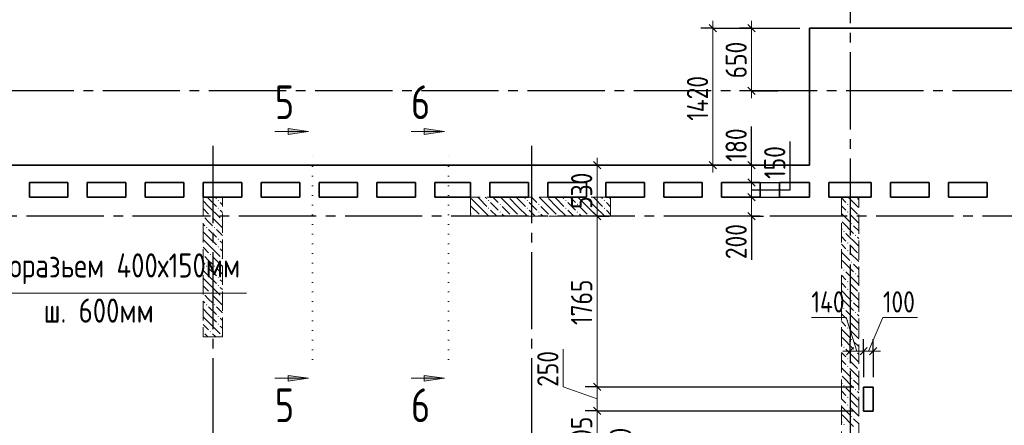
# Model space of a CAD drawing. Header units: millimetres. Extents: x 0 to 61017, y 0 to 42000.
# Tile 13 of 23: x 26240 to 36438, y 32134 to 36337. Entities that reach past the tile are written whole.
import ezdxf

# ---------------------------------------------------------------- set-up
doc = ezdxf.new("R2010")
doc.units = ezdxf.units.MM
for name, pattern in [('______2', [270, 200, -70]), ('______5', [1100, 800, -100, 100, -100]), ('______9', [100, 0, -100])]:
    doc.linetypes.add(name, pattern=pattern)
for name, color, linetype, lineweight in [('Standard', 7, 'Continuous', 25), ('ЖБ Пилон', 180, 'Continuous', 25), ('Оси', 40, '______5', 18), ('Примечания', 7, 'Continuous', 25), ('Размерная выноска', 7, 'Continuous', 13), ('Узлы символ', 7, 'Continuous', 25)]:
    doc.layers.add(name, color=color, linetype=linetype, lineweight=lineweight)
doc.layers.add('ЖБ Перекрытие верхний уровень', color=7, linetype='Continuous', lineweight=25, true_color=0xe0e0ff)
doc.layers.add('ЖБ Стена верхний уровень', color=7, linetype='Continuous', lineweight=25, true_color=0x006e00)
doc.styles.add('GOST 2.304-81', font='txt')
doc.styles.add('ISOCPEUR', font='txt')

msp = doc.modelspace()

# ---------------------------------------------------------------- hatches: boundary and pattern name
at = {"layer": 'ЖБ Пилон', "linetype": 'Continuous', "lineweight": 18, "transparency": 33554687}
for points in [[(28290, 34463), (28297, 34470), (28303, 34463), (28297, 34457)], [(31090, 34463), (31097, 34470), (31103, 34463), (31097, 34457)], [(31300, 34500), (31297, 34497), (31294, 34500)], [(31490, 34463), (31497, 34470), (31503, 34463), (31497, 34457)], [(31700, 34500), (31697, 34497), (31694, 34500)], [(31890, 34463), (31897, 34470), (31903, 34463), (31897, 34457)], [(32100, 34500), (32097, 34497), (32094, 34500)], [(32290, 34463), (32297, 34470), (32303, 34463), (32297, 34457)], [(28290, 34383), (28297, 34390), (28303, 34383), (28297, 34377)], [(31090, 34383), (31097, 34390), (31103, 34383), (31097, 34377)], [(31210, 34423), (31217, 34430), (31223, 34423), (31217, 34417)], [(31490, 34383), (31497, 34390), (31503, 34383), (31497, 34377)], [(31610, 34423), (31617, 34430), (31623, 34423), (31617, 34417)], [(31890, 34383), (31897, 34390), (31903, 34383), (31897, 34377)], [(32010, 34423), (32017, 34430), (32023, 34423), (32017, 34417)], [(32290, 34383), (32297, 34390), (32303, 34383), (32297, 34377)], [(28140, 34307), (28143, 34303), (28140, 34300)], [(28210, 34303), (28217, 34310), (28223, 34303), (28217, 34297)], [(28330, 34263), (28337, 34270), (28340, 34267), (28340, 34260), (28337, 34257)], [(30930, 34303), (30937, 34310), (30943, 34303), (30940, 34300), (30934, 34300)], [(31010, 34303), (31017, 34310), (31023, 34303), (31020, 34300), (31014, 34300)], [(31210, 34343), (31217, 34350), (31223, 34343), (31217, 34337)], [(31330, 34303), (31337, 34310), (31343, 34303), (31340, 34300), (31334, 34300)], [(31410, 34303), (31417, 34310), (31423, 34303), (31420, 34300), (31414, 34300)], [(31610, 34343), (31617, 34350), (31623, 34343), (31617, 34337)], [(31730, 34303), (31737, 34310), (31743, 34303), (31740, 34300), (31734, 34300)], [(31810, 34303), (31817, 34310), (31823, 34303), (31820, 34300), (31814, 34300)], [(32010, 34343), (32017, 34350), (32023, 34343), (32017, 34337)], [(32130, 34303), (32137, 34310), (32143, 34303), (32140, 34300), (32134, 34300)], [(32210, 34303), (32217, 34310), (32223, 34303), (32220, 34300), (32214, 34300)], [(28170, 34183), (28177, 34190), (28183, 34183), (28177, 34177)], [(28250, 34183), (28257, 34190), (28263, 34183), (28257, 34177)], [(28290, 34063), (28297, 34070), (28303, 34063), (28297, 34057)], [(28290, 33983), (28297, 33990), (28303, 33983), (28297, 33977)], [(28140, 33907), (28143, 33903), (28140, 33900)], [(28210, 33903), (28217, 33910), (28223, 33903), (28217, 33897)], [(28330, 33863), (28337, 33870), (28340, 33867), (28340, 33860), (28337, 33857)], [(28170, 33783), (28177, 33790), (28183, 33783), (28177, 33777)], [(28250, 33783), (28257, 33790), (28263, 33783), (28257, 33777)], [(28290, 33663), (28297, 33670), (28303, 33663), (28297, 33657)], [(28290, 33583), (28297, 33590), (28303, 33583), (28297, 33577)], [(28140, 33507), (28143, 33503), (28140, 33500)], [(28210, 33503), (28217, 33510), (28223, 33503), (28217, 33497)], [(28330, 33463), (28337, 33470), (28340, 33467), (28340, 33460), (28337, 33457)], [(28170, 33383), (28177, 33390), (28183, 33383), (28177, 33377)], [(28250, 33383), (28257, 33390), (28263, 33383), (28257, 33377)], [(28290, 33263), (28297, 33270), (28303, 33263), (28297, 33257)], [(28290, 33183), (28297, 33190), (28303, 33183), (28297, 33177)], [(28140, 33107), (28143, 33103), (28140, 33100)], [(28210, 33103), (28217, 33110), (28223, 33103), (28217, 33097)], [(28330, 33063), (28337, 33070), (28340, 33067), (28340, 33060), (28337, 33057)]]:
    msp.add_hatch(color=7, dxfattribs=at).paths.add_polyline_path(points, flags=16)
at = {"layer": 'ЖБ Стена верхний уровень', "linetype": 'Continuous', "lineweight": 18, "transparency": 33554687}
for points in [[(34900, 34500), (34897, 34497), (34894, 34500)], [(34810, 34423), (34817, 34430), (34823, 34423), (34817, 34417)], [(34810, 34343), (34817, 34350), (34823, 34343), (34817, 34337)], [(34850, 34223), (34857, 34230), (34863, 34223), (34857, 34217)], [(34770, 34143), (34777, 34150), (34783, 34143), (34777, 34137)], [(34890, 34103), (34897, 34110), (34903, 34103), (34897, 34097)], [(34810, 34023), (34817, 34030), (34823, 34023), (34817, 34017)], [(34810, 33943), (34817, 33950), (34823, 33943), (34817, 33937)], [(34850, 33823), (34857, 33830), (34863, 33823), (34857, 33817)], [(34770, 33743), (34777, 33750), (34783, 33743), (34777, 33737)], [(34890, 33703), (34897, 33710), (34903, 33703), (34897, 33697)], [(34810, 33623), (34817, 33630), (34823, 33623), (34817, 33617)], [(34810, 33543), (34817, 33550), (34823, 33543), (34817, 33537)], [(34770, 33343), (34777, 33350), (34783, 33343), (34777, 33337)], [(34850, 33423), (34857, 33430), (34863, 33423), (34857, 33417)], [(34890, 33303), (34897, 33310), (34903, 33303), (34897, 33297)], [(34810, 33223), (34817, 33230), (34823, 33223), (34817, 33217)], [(34810, 33143), (34817, 33150), (34823, 33143), (34817, 33137)], [(34770, 32943), (34777, 32950), (34783, 32943), (34777, 32937)], [(34850, 33023), (34857, 33030), (34863, 33023), (34857, 33017)], [(34890, 32903), (34897, 32910), (34903, 32903), (34897, 32897)], [(34810, 32823), (34817, 32830), (34823, 32823), (34817, 32817)], [(34810, 32743), (34817, 32750), (34823, 32743), (34817, 32737)], [(34770, 32543), (34777, 32550), (34783, 32543), (34777, 32537)], [(34850, 32623), (34857, 32630), (34863, 32623), (34857, 32617)], [(34810, 32423), (34817, 32430), (34823, 32423), (34817, 32417)], [(34890, 32503), (34897, 32510), (34903, 32503), (34897, 32497)], [(34810, 32343), (34817, 32350), (34823, 32343), (34817, 32337)], [(34850, 32223), (34857, 32230), (34863, 32223), (34857, 32217)], [(34770, 32143), (34777, 32150), (34783, 32143), (34777, 32137)]]:
    msp.add_hatch(color=7, dxfattribs=at).paths.add_polyline_path(points, flags=16)
at = {"layer": 'Узлы символ', "linetype": 'Continuous', "lineweight": 13, "transparency": 33554687}
for points in [[(29020, 35209), (29230, 35179), (29020, 35149)], [(30430, 35209), (30640, 35179), (30430, 35149)], [(29020, 32652), (29230, 32622), (29020, 32592)], [(30430, 32652), (30640, 32622), (30430, 32592)]]:
    msp.add_hatch(color=7, dxfattribs=at).paths.add_polyline_path(points, flags=16)

# ---------------------------------------------------------------- linework, layer by layer
at = {"layer": 'Standard', "color": 7, "linetype": 'Continuous', "lineweight": 13, "transparency": 33554687}
for p, q in [((33420, 36250), (33420, 36325)), ((33820, 36250), (33820, 36325)), ((33820, 35600), (33820, 35525)), ((32220, 34830), (32220, 34905)), ((33820, 34830), (33820, 34905)), ((32220, 34830), (32220, 34300)), ((33420, 34830), (33420, 34755)), ((33820, 34650), (33820, 34830)), ((33820, 34500), (33820, 34650)), ((33820, 34300), (33820, 34500)), ((33820, 34300), (33820, 34225)), ((34800, 33253), (34440, 33253)), ((34910, 32903), (34800, 33253)), ((35030, 32903), (35180, 33253)), ((35180, 33253), (35540, 33253)), ((31870, 32533), (31870, 32924)), ((34840, 32903), (34765, 32903)), ((34840, 32903), (34980, 32903)), ((34980, 32903), (35080, 32903)), ((35080, 32903), (35155, 32903)), ((32220, 32408), (31870, 32533)), ((32220, 32533), (32220, 32283)), ((32220, 32283), (32220, 31780))]:
    msp.add_line(p, q, dxfattribs=at)
at = {"layer": 'Standard', "color": 251, "linetype": 'Continuous', "lineweight": -3, "true_color": 0x656565, "transparency": 33554687}
for p, q in [((33420, 36250), (33295, 36250)), ((33420, 36250), (33545, 36250)), ((33420, 36250), (34320, 36250)), ((33820, 36250), (33695, 36250)), ((33820, 36250), (33945, 36250)), ((33820, 36250), (34320, 36250)), ((33820, 35600), (33695, 35600)), ((33820, 35600), (33945, 35600)), ((33820, 35600), (34092, 35600)), ((32220, 34830), (32095, 34830)), ((32220, 34830), (32345, 34830)), ((32220, 34830), (32220, 34830)), ((33420, 34830), (33295, 34830)), ((33420, 34830), (33545, 34830)), ((33420, 34830), (34350, 34830)), ((33820, 34830), (33695, 34830)), ((33820, 34830), (33945, 34830)), ((33820, 34830), (33918, 34830)), ((34203, 34830), (34320, 34830)), ((33820, 34650), (33695, 34650)), ((33820, 34650), (33945, 34650)), ((33820, 34500), (33695, 34500)), ((33820, 34500), (33945, 34500)), ((32220, 34300), (32095, 34300)), ((32220, 34300), (32345, 34300)), ((32220, 34300), (32220, 34300)), ((33820, 34300), (33695, 34300)), ((33820, 34300), (33945, 34300)), ((33820, 34300), (33820, 34300)), ((34840, 32903), (34840, 33028)), ((34980, 32903), (34980, 33028)), ((35080, 32903), (35080, 33028)), ((34840, 32903), (34840, 32778)), ((34840, 32903), (34840, 32903)), ((34980, 32903), (34980, 32778)), ((34980, 32903), (34980, 32633)), ((35080, 32903), (35080, 32778)), ((35080, 32903), (35080, 32633)), ((32220, 32533), (32095, 32533)), ((32220, 32533), (32345, 32533)), ((32220, 32283), (32095, 32283)), ((32220, 32283), (32345, 32283))]:
    msp.add_line(p, q, dxfattribs=at)
at = {"layer": 'Standard', "color": 7, "linetype": 'Continuous', "lineweight": 25, "transparency": 33554687}
for p, q in [((33382, 36288), (33458, 36212)), ((33782, 36288), (33857, 36212)), ((33782, 35638), (33857, 35562)), ((32182, 34867), (32258, 34792)), ((33382, 34867), (33458, 34792)), ((33857, 34792), (33782, 34867)), ((33857, 34612), (33782, 34688)), ((33857, 34462), (33782, 34538)), ((32182, 34338), (32258, 34262)), ((33857, 34262), (33782, 34338)), ((34802, 32865), (34877, 32940)), ((34943, 32865), (35017, 32940)), ((35043, 32865), (35117, 32940)), ((32182, 32571), (32258, 32496)), ((32182, 32321), (32258, 32246))]:
    msp.add_line(p, q, dxfattribs=at)
at = {"layer": 'Standard', "color": 7, "linetype": 'Continuous', "lineweight": 13, "transparency": 33554687}
for points in [[(33420, 36250), (33420, 35190), (33420, 35190), (33420, 34830)], [(33820, 36250), (33820, 35629), (33820, 35629), (33820, 35600)], [(32220, 34300), (32220, 34278), (32220, 34278), (32220, 34012), (32220, 34012), (32220, 33845), (32220, 33845), (32220, 32533)]]:
    msp.add_lwpolyline(points, dxfattribs=at)
at = {"layer": 'Standard', "color": 251, "linetype": 'Continuous', "lineweight": -3, "true_color": 0x656565, "transparency": 33554687}
for points in [[(33820, 34650), (34201, 34650), (34201, 34650), (34320, 34650)], [(33820, 34500), (34129, 34500), (34129, 34500), (34320, 34500)], [(32220, 32533), (32370, 32533), (32370, 32533), (32479, 32533), (32479, 32533), (34880, 32533)], [(32220, 32283), (32393, 32283), (32393, 32283), (32517, 32283), (32517, 32283), (34880, 32283)]]:
    msp.add_lwpolyline(points, dxfattribs=at)
at = {"layer": 'ЖБ Перекрытие верхний уровень', "color": 7, "linetype": 'Continuous', "lineweight": 35, "transparency": 33554687}
for p, q in [((43100, 36250), (34420, 36250)), ((34420, 36250), (34420, 34830)), ((28240, 34830), (22060, 34830)), ((34420, 34830), (28240, 34830)), ((26340, 34500), (26340, 34650)), ((26340, 34650), (26740, 34650)), ((26740, 34650), (26740, 34500)), ((26940, 34500), (26940, 34650)), ((26940, 34650), (27340, 34650)), ((27340, 34650), (27340, 34500)), ((27540, 34650), (27940, 34650)), ((27540, 34500), (27540, 34650)), ((27940, 34650), (27940, 34500)), ((28140, 34500), (28140, 34650)), ((28140, 34650), (28240, 34650)), ((28240, 34650), (28540, 34650)), ((28540, 34650), (28540, 34500)), ((28740, 34500), (28740, 34650)), ((28740, 34650), (29140, 34650)), ((29140, 34650), (29140, 34500)), ((29340, 34500), (29340, 34650)), ((29340, 34650), (29740, 34650)), ((29740, 34650), (29740, 34500)), ((29940, 34650), (30340, 34650)), ((29940, 34500), (29940, 34650)), ((30340, 34650), (30340, 34500)), ((30540, 34500), (30540, 34650)), ((30540, 34650), (30910, 34650)), ((30910, 34650), (30910, 34500)), ((31110, 34500), (31110, 34650)), ((31110, 34650), (31510, 34650)), ((31510, 34650), (31510, 34500)), ((31710, 34500), (31710, 34650)), ((31710, 34650), (32110, 34650)), ((32110, 34650), (32110, 34500)), ((32310, 34500), (32310, 34650)), ((32310, 34650), (32710, 34650)), ((32710, 34650), (32710, 34500)), ((32910, 34500), (32910, 34650)), ((32910, 34650), (33310, 34650)), ((33310, 34650), (33310, 34500)), ((33510, 34650), (33910, 34650)), ((33510, 34500), (33510, 34650)), ((33910, 34650), (33910, 34500)), ((34110, 34500), (34110, 34650)), ((34110, 34650), (34420, 34650)), ((34420, 34650), (34420, 34500)), ((34620, 34500), (34620, 34650)), ((34620, 34650), (35060, 34650)), ((35060, 34650), (35060, 34500)), ((35260, 34500), (35260, 34650)), ((35260, 34650), (35660, 34650)), ((35660, 34650), (35660, 34500)), ((35860, 34500), (35860, 34650)), ((35860, 34650), (36260, 34650)), ((36260, 34650), (36260, 34500)), ((26740, 34500), (26340, 34500)), ((27340, 34500), (26940, 34500)), ((27940, 34500), (27540, 34500)), ((28240, 34500), (28140, 34500)), ((28540, 34500), (28240, 34500)), ((29140, 34500), (28740, 34500)), ((29740, 34500), (29340, 34500)), ((30340, 34500), (29940, 34500)), ((30910, 34500), (30540, 34500)), ((31510, 34500), (31110, 34500)), ((32110, 34500), (31710, 34500)), ((32710, 34500), (32310, 34500)), ((33310, 34500), (32910, 34500)), ((33910, 34500), (33510, 34500)), ((34420, 34500), (34110, 34500)), ((34750, 34500), (34620, 34500)), ((35060, 34500), (34750, 34500)), ((35660, 34500), (35260, 34500)), ((36260, 34500), (35860, 34500)), ((35080, 32530), (34980, 32530)), ((34980, 32530), (34980, 32280)), ((35080, 32280), (35080, 32530)), ((34980, 32280), (35080, 32280))]:
    msp.add_line(p, q, dxfattribs=at)
at = {"layer": 'ЖБ Пилон', "color": 253, "linetype": '______2', "lineweight": 13, "true_color": 0xa0a0a0, "transparency": 33554687}
for p, q in [((28140, 34500), (28140, 33050)), ((28340, 34500), (28140, 34500)), ((28340, 33050), (28340, 34500)), ((32360, 34500), (30910, 34500)), ((30910, 34500), (30910, 34300)), ((32360, 34300), (32360, 34500)), ((30910, 34300), (32360, 34300)), ((28140, 33050), (28340, 33050))]:
    msp.add_line(p, q, dxfattribs=at)
at = {"layer": 'ЖБ Пилон', "color": 9, "linetype": 'Continuous', "lineweight": 18, "true_color": 0xc7c7c7, "transparency": 33554687}
for p, q in [((28197, 34483), (28180, 34500)), ((28197, 34483), (28277, 34403)), ((28260, 34500), (28277, 34483)), ((30917, 34483), (30997, 34403)), ((30997, 34483), (30980, 34500)), ((30997, 34483), (31077, 34403)), ((31060, 34500), (31077, 34483)), ((31140, 34500), (31197, 34443)), ((31317, 34403), (31220, 34500)), ((31317, 34483), (31397, 34403)), ((31397, 34483), (31380, 34500)), ((31397, 34483), (31477, 34403)), ((31460, 34500), (31477, 34483)), ((31540, 34500), (31597, 34443)), ((31717, 34403), (31620, 34500)), ((31717, 34483), (31797, 34403)), ((31797, 34483), (31780, 34500)), ((31797, 34483), (31877, 34403)), ((31860, 34500), (31877, 34483)), ((31940, 34500), (31997, 34443)), ((32117, 34403), (32020, 34500)), ((32117, 34483), (32197, 34403)), ((32197, 34483), (32180, 34500)), ((32197, 34483), (32277, 34403)), ((32260, 34500), (32277, 34483)), ((32340, 34500), (32360, 34480)), ((28140, 34460), (28197, 34403)), ((28140, 34380), (28197, 34323)), ((28197, 34403), (28317, 34283)), ((28340, 34420), (28317, 34443)), ((30917, 34403), (30910, 34410)), ((30917, 34403), (30997, 34323)), ((30997, 34403), (31100, 34300)), ((31157, 34403), (31117, 34443)), ((31197, 34363), (31157, 34403)), ((31237, 34403), (31317, 34323)), ((31317, 34403), (31397, 34323)), ((31397, 34403), (31500, 34300)), ((31557, 34403), (31517, 34443)), ((31597, 34363), (31557, 34403)), ((31637, 34403), (31717, 34323)), ((31717, 34403), (31797, 34323)), ((31797, 34403), (31900, 34300)), ((31957, 34403), (31917, 34443)), ((31997, 34363), (31957, 34403)), ((32037, 34403), (32117, 34323)), ((32117, 34403), (32197, 34323)), ((32197, 34403), (32300, 34300)), ((32357, 34403), (32317, 34443)), ((32360, 34400), (32357, 34403)), ((28197, 34243), (28157, 34283)), ((28237, 34283), (28340, 34180)), ((28317, 34363), (28340, 34340)), ((30910, 34330), (30917, 34323)), ((31117, 34363), (31180, 34300)), ((31237, 34323), (31260, 34300)), ((31517, 34363), (31580, 34300)), ((31637, 34323), (31660, 34300)), ((31917, 34363), (31980, 34300)), ((32037, 34323), (32060, 34300)), ((32317, 34363), (32360, 34320)), ((28140, 34220), (28157, 34203)), ((28237, 34203), (28197, 34243)), ((28197, 34163), (28277, 34083)), ((28277, 34163), (28340, 34100)), ((28197, 34083), (28140, 34140)), ((28140, 34060), (28197, 34003)), ((28197, 34083), (28277, 34003)), ((28140, 33980), (28197, 33923)), ((28197, 34003), (28317, 33883)), ((28340, 34020), (28317, 34043)), ((28317, 33963), (28340, 33940)), ((28197, 33843), (28157, 33883)), ((28237, 33883), (28340, 33780)), ((28140, 33820), (28157, 33803)), ((28237, 33803), (28197, 33843)), ((28197, 33763), (28277, 33683)), ((28277, 33763), (28340, 33700)), ((28197, 33683), (28140, 33740)), ((28140, 33660), (28197, 33603)), ((28197, 33683), (28277, 33603)), ((28140, 33580), (28197, 33523)), ((28197, 33603), (28317, 33483)), ((28340, 33620), (28317, 33643)), ((28317, 33563), (28340, 33540)), ((28197, 33443), (28157, 33483)), ((28237, 33483), (28340, 33380)), ((28140, 33420), (28157, 33403)), ((28237, 33403), (28197, 33443)), ((28197, 33363), (28277, 33283)), ((28277, 33363), (28340, 33300)), ((28197, 33283), (28140, 33340)), ((28140, 33260), (28197, 33203)), ((28197, 33283), (28277, 33203)), ((28140, 33180), (28197, 33123)), ((28197, 33203), (28317, 33083)), ((28340, 33220), (28317, 33243)), ((28317, 33163), (28340, 33140)), ((28190, 33050), (28157, 33083)), ((28237, 33083), (28270, 33050))]:
    msp.add_line(p, q, dxfattribs=at)
at = {"layer": 'ЖБ Стена верхний уровень', "color": 251, "linetype": '______2', "lineweight": 13, "true_color": 0x656565, "transparency": 33554687}
for p, q in [((34930, 34500), (34750, 34500)), ((34750, 34500), (34750, 28720)), ((34930, 28720), (34930, 34500))]:
    msp.add_line(p, q, dxfattribs=at)
at = {"layer": 'ЖБ Стена верхний уровень', "color": 9, "linetype": 'Continuous', "lineweight": 18, "true_color": 0xc7c7c7, "transparency": 33554687}
for p, q in [((34750, 34490), (34797, 34443)), ((34917, 34403), (34820, 34500)), ((34917, 34483), (34930, 34470)), ((34757, 34403), (34750, 34410)), ((34797, 34363), (34757, 34403)), ((34837, 34403), (34917, 34323)), ((34917, 34403), (34930, 34390)), ((34750, 34330), (34837, 34243)), ((34837, 34323), (34930, 34230)), ((34750, 34170), (34757, 34163)), ((34757, 34243), (34877, 34123)), ((34930, 34150), (34877, 34203)), ((34750, 34090), (34797, 34043)), ((34917, 34003), (34797, 34123)), ((34917, 34083), (34930, 34070)), ((34757, 34003), (34750, 34010)), ((34797, 33963), (34757, 34003)), ((34837, 34003), (34917, 33923)), ((34917, 34003), (34930, 33990)), ((34750, 33930), (34837, 33843)), ((34837, 33923), (34930, 33830)), ((34750, 33770), (34757, 33763)), ((34757, 33843), (34877, 33723)), ((34930, 33750), (34877, 33803)), ((34750, 33690), (34797, 33643)), ((34917, 33603), (34797, 33723)), ((34917, 33683), (34930, 33670)), ((34757, 33603), (34750, 33610)), ((34797, 33563), (34757, 33603)), ((34837, 33603), (34917, 33523)), ((34917, 33603), (34930, 33590)), ((34750, 33530), (34837, 33443)), ((34837, 33523), (34930, 33430)), ((34750, 33370), (34757, 33363)), ((34757, 33443), (34877, 33323)), ((34930, 33350), (34877, 33403)), ((34750, 33290), (34797, 33243)), ((34917, 33203), (34797, 33323)), ((34917, 33283), (34930, 33270)), ((34757, 33203), (34750, 33210)), ((34797, 33163), (34757, 33203)), ((34837, 33203), (34917, 33123)), ((34917, 33203), (34930, 33190)), ((34750, 33130), (34837, 33043)), ((34757, 33043), (34877, 32923)), ((34837, 33123), (34930, 33030)), ((34750, 32970), (34757, 32963)), ((34930, 32950), (34877, 33003)), ((34750, 32890), (34797, 32843)), ((34917, 32803), (34797, 32923)), ((34917, 32883), (34930, 32870)), ((34757, 32803), (34750, 32810)), ((34797, 32763), (34757, 32803)), ((34837, 32803), (34917, 32723)), ((34917, 32803), (34930, 32790)), ((34750, 32730), (34837, 32643)), ((34757, 32643), (34877, 32523)), ((34837, 32723), (34930, 32630)), ((34750, 32570), (34757, 32563)), ((34930, 32550), (34877, 32603)), ((34750, 32490), (34797, 32443)), ((34917, 32403), (34797, 32523)), ((34917, 32483), (34930, 32470)), ((34757, 32403), (34750, 32410)), ((34750, 32330), (34837, 32243)), ((34797, 32363), (34757, 32403)), ((34837, 32403), (34917, 32323)), ((34917, 32403), (34930, 32390)), ((34757, 32243), (34877, 32123)), ((34837, 32323), (34930, 32230)), ((34750, 32170), (34757, 32163)), ((34930, 32150), (34877, 32203))]:
    msp.add_line(p, q, dxfattribs=at)
at = {"layer": 'Оси', "color": 8, "linetype": '______5', "lineweight": -3, "transparency": 33554687}
for p, q in [((34840, 37100), (34840, 16970)), ((43300, 35600), (4600, 35600)), ((28240, 35030), (28240, 16970)), ((31540, 35030), (31540, 16970)), ((50210, 34300), (4600, 34300)), ((50210, 34300), (4600, 34300))]:
    msp.add_line(p, q, dxfattribs=at)
at = {"layer": 'Примечания', "color": 7, "linetype": 'Continuous', "lineweight": 13, "transparency": 33554687}
msp.add_lwpolyline([(28589, 33503), (25380, 33503), (25380, 34500)], dxfattribs=at)
at = {"layer": 'Размерная выноска', "color": 7, "linetype": 'Continuous', "lineweight": 25, "transparency": 33554687}
for p, q in [((33820, 34830), (33820, 35230)), ((33820, 34300), (33820, 33850))]:
    msp.add_line(p, q, dxfattribs=at)
msp.add_lwpolyline([(33820, 34575), (34220, 34575), (34220, 35075)], dxfattribs=at)
at = {"layer": 'Узлы символ', "color": 7, "linetype": 'Continuous', "lineweight": 13, "transparency": 33554687}
for p, q in [((29020, 35149), (29020, 35209)), ((29020, 35209), (29230, 35179)), ((30430, 35149), (30430, 35209)), ((30430, 35209), (30640, 35179)), ((29230, 35179), (28883, 35179)), ((29020, 35179), (29005, 35179)), ((29230, 35179), (29020, 35149)), ((29230, 35179), (29230, 35179)), ((29230, 35179), (29230, 35179)), ((29230, 35179), (29230, 35179)), ((30640, 35179), (30293, 35179)), ((30430, 35179), (30415, 35179)), ((30640, 35179), (30430, 35149)), ((30640, 35179), (30640, 35179)), ((30640, 35179), (30640, 35179)), ((30640, 35179), (30640, 35179)), ((29020, 32592), (29020, 32652)), ((29020, 32652), (29230, 32622)), ((30430, 32592), (30430, 32652)), ((30430, 32652), (30640, 32622)), ((29230, 32622), (28883, 32622)), ((29020, 32622), (29005, 32622)), ((29230, 32622), (29020, 32592)), ((29230, 32622), (29230, 32622)), ((29230, 32622), (29230, 32622)), ((29230, 32622), (29230, 32622)), ((30640, 32622), (30293, 32622)), ((30430, 32622), (30415, 32622)), ((30640, 32622), (30430, 32592)), ((30640, 32622), (30640, 32622)), ((30640, 32622), (30640, 32622)), ((30640, 32622), (30640, 32622))]:
    msp.add_line(p, q, dxfattribs=at)
at = {"layer": 'Узлы символ', "color": 7, "linetype": '______9', "lineweight": 13, "transparency": 33554687}
for p, q in [((29272, 32815), (29272, 34956)), ((30682, 32815), (30682, 34956))]:
    msp.add_line(p, q, dxfattribs=at)

# ---------------------------------------------------------------- texts
at = {"layer": 'Standard', "color": 7, "linetype": 'Continuous', "lineweight": 25, "transparency": 33554687, "char_height": 220, "attachment_point": 7, "rotation": 90, "style": 'GOST 2.304-81'}
for s, insert, width in [('650', (33770, 35730), 516.38), ('1420', (33370, 35290), 625.74), ('180', (33770, 34867), 485.09), ('150', (34170, 34688), 469.5), ('530', (32170, 34377), 500.83), ('200', (33770, 33856), 531.97), ('1765', (32170, 33174), 610.16), ('250', (31820, 32533), 516.39), ('505', (32170, 31844), 500.81), ('300', (32572, 31741), 516.4)]:
    msp.add_mtext(s, dxfattribs=dict(at, insert=insert, width=width))
at = {"layer": 'Standard', "color": 7, "linetype": 'Continuous', "lineweight": 25, "transparency": 33554687, "char_height": 220, "attachment_point": 7, "style": 'GOST 2.304-81'}
for s, insert, width in [('140', (34440, 33303), 485.09), ('100', (35180, 33303), 485.08)]:
    msp.add_mtext(s, dxfattribs=dict(at, insert=insert, width=width))
at = {"layer": 'Примечания', "color": 7, "linetype": 'Continuous', "lineweight": 25, "transparency": 33554687, "char_height": 250, "attachment_point": 7, "style": 'GOST 2.304-81'}
for s, insert, width in [('Терморазьем\\~400х150мм', (25539, 33598), 3189.08), ('ш.\\~600мм', (26489, 33198), 1279.44)]:
    msp.add_mtext(s, dxfattribs=dict(at, insert=insert, width=width))
at = {"layer": 'Узлы символ', "color": 7, "linetype": 'Continuous', "lineweight": 35, "transparency": 33554687, "char_height": 350, "attachment_point": 7, "style": 'ISOCPEUR'}
for s, insert, width in [('\\W0.78;5', (28883, 35307), 380.8), ('\\W0.78;6', (30293, 35307), 380.81), ('\\W0.78;5', (28883, 32167), 380.8), ('\\W0.78;6', (30293, 32167), 380.81)]:
    msp.add_mtext(s, dxfattribs=dict(at, insert=insert, width=width))

doc.saveas('drawing.dxf')
